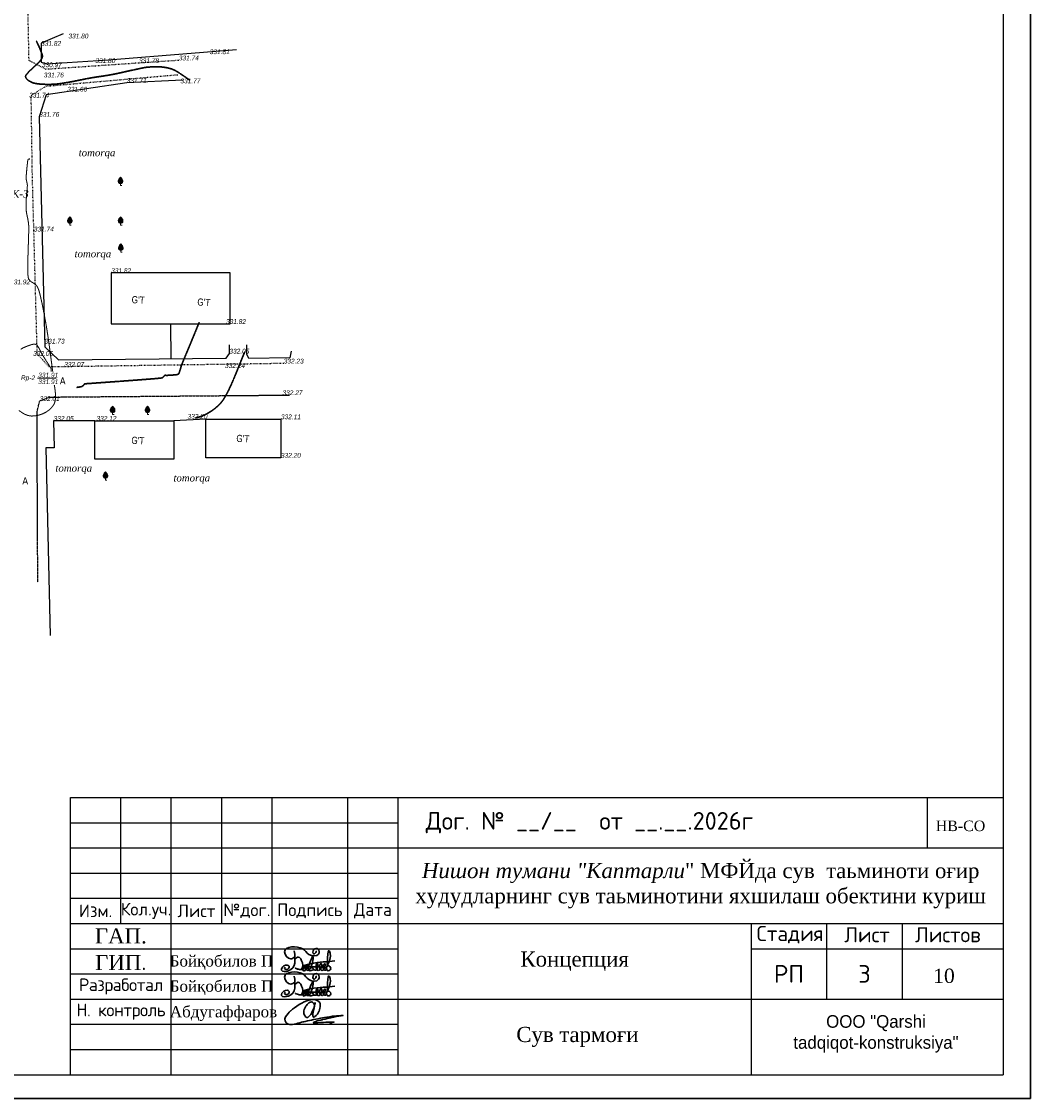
# Model space of a CAD drawing. Header units: millimetres. Extents: x 3960971 to 4113015, y -456608 to 60100.
# Tile 42 of 61: x 4048749 to 4069877, y -146604 to -124047. Entities that reach past the tile are written whole.
import ezdxf
from ezdxf.enums import TextEntityAlignment as Align

# ---------------------------------------------------------------- set-up
doc = ezdxf.new("R2010")
doc.units = ezdxf.units.MM
doc.set_wipeout_variables(frame=1)
for name, pattern in [('ACAD_ISO03W100', [30, 12, -18]), ('DASHDOT2', [12.7, 6.35, -3.175, 0, -3.175]), ('Relef_Horizontal_Basic_m1', [1, 1, 0]), ('Relef_Horizontal_Bold_m1', [1, 1, 0])]:
    doc.linetypes.add(name, pattern=pattern)
for name, color, linetype, true_color in [('BUILD_RESID_TITLE_T', 7, 'Continuous', 0x000000), ('GEODS_POINT_TITLE_A', 7, 'Continuous', 0x000000), ('RELEF_HRZNT_BASIC_L', 7, 'Continuous', 0x000000), ('RELEF_HRZNT_BOLD#_L', 7, 'Continuous', 0x000000), ('RELEF_POINT_PICKT_T', 7, 'Continuous', 0x000000)]:
    doc.layers.add(name, color=color, linetype=linetype, true_color=true_color)
doc.layers.add('DECOR_OBJCT_#####_T', color=7, linetype='Continuous')
doc.layers.add('V-SURV-LABL', color=122, linetype='Continuous')
doc.layers.add('GREEN_VGTAT_#####_T', color=7, linetype='Continuous', lineweight=15, true_color=0x000000)
doc.layers.add('GREEN_VGTAT_SRVEY_B', color=7, linetype='Continuous', lineweight=15, true_color=0x000000)
for name, color, linetype, lineweight in [('Razmeri', 161, 'Continuous', 13), ('НАДПИСИ', 7, 'Continuous', 35), ('Элемент модели - Зона_Ном_пера__41', 7, 'Continuous', 25)]:
    doc.layers.add(name, color=color, linetype=linetype, lineweight=lineweight)
doc.styles.add('ISOCPEUR', font='isocpeur.ttf')
doc.styles.add('OOO-Kazar', font='GOST_AU.ttf')
doc.styles.add('seviyorum', font='times.ttf')
doc.styles.add('Shtamp', font='tahoma.ttf')
doc.styles.add('БМ-431 (Times New Roman К)', font='timesi.ttf', dxfattribs={"height": 1})
doc.styles.add('Д-431 (Arial Narrow К)', font='ARIALNI.TTF', dxfattribs={"height": 1})
doc.styles.add('Р-131 (Arial Narrow)', font='ARIALN.TTF', dxfattribs={"height": 1})

# ---------------------------------------------------------------- blocks, each defined once
blk = doc.blocks.new('GreenFruit_m1')
at = {"layer": 'GREEN_VGTAT_SRVEY_B', "linetype": 'Continuous', "lineweight": 13, "true_color": 0xfffffe}
h = blk.add_hatch(color=7, dxfattribs=at)
h.dxf.hatch_style = 1
edge = h.paths.add_edge_path()
edge.add_spline(control_points=[(0, 0.8), (0, 0.8), (0.26, 0.8), (0.7, 0.95), (1.07, 1.61), (0.88, 2.61), (0.34, 3.16), (0, 3.5)], knot_values=[1.744095, 1.744095, 1.744095, 1.744095, 1.744164, 2.114608, 2.383255, 2.810464, 3.522822, 3.522822, 3.522822, 3.522822], degree=3, periodic=0)
edge.add_spline(control_points=[(0, 3.5), (-0.34, 3.16), (-0.88, 2.61), (-1.07, 1.61), (-0.7, 0.95), (-0.26, 0.8), (0, 0.8), (0, 0.8)], knot_values=[1.744095, 1.744095, 1.744095, 1.744095, 2.456452, 2.883662, 3.152309, 3.522752, 3.522822, 3.522822, 3.522822, 3.522822], degree=3, periodic=0)
at = {"layer": 'GREEN_VGTAT_SRVEY_B', "color": 18, "linetype": 'Continuous', "lineweight": 13, "true_color": 0x000000, "flags": 128}
blk.add_lwpolyline([(0.6, 0), (0, 0), (0, 0.8)], dxfattribs=at)
at = {"layer": 'GREEN_VGTAT_SRVEY_B', "color": 18, "linetype": 'Continuous', "lineweight": 13, "true_color": 0x000000}
for points in [[(0, 0.8), (0, 0.8), (-0.26, 0.8), (-0.7, 0.95), (-1.07, 1.61), (-0.88, 2.61), (-0.34, 3.16), (0, 3.5)], [(0, 0.8), (0, 0.8), (0.26, 0.8), (0.7, 0.95), (1.07, 1.61), (0.88, 2.61), (0.34, 3.16), (0, 3.5)]]:
    blk.add_open_spline(points, degree=3, knots=[1.743859, 1.743859, 1.743859, 1.743859, 1.744164, 2.114608, 2.383255, 2.810464, 3.522822, 3.522822, 3.522822, 3.522822], dxfattribs=at)
blk = doc.blocks.new('*U136')
at = {"color": 18, "lineweight": 13, "true_color": 0x000000}
blk.add_wipeout([(13.2, -3.52), (21.06, -3.52), (21.06, -9.12), (13.2, -9.12)], dxfattribs=at).dxf.layer = 'GEODS_POINT_TITLE_A'
at = {"layer": 'GEODS_POINT_TITLE_A', "color": 18, "lineweight": 13, "true_color": 0x000000}
blk.add_lwpolyline([(13.2, -6.32), (13.2, -6.32), (21.06, -6.32)], dxfattribs=at)
at = {"layer": 'GEODS_POINT_TITLE_A', "color": 18, "lineweight": 13, "true_color": 0x000000, "style": 'Д-431 (Arial Narrow К)'}
for tag, p in [('Otmetka_Golovki', (13.51, -5.97)), ('Otmetka_Zemli', (13.51, -8.77))]:
    blk.add_attdef(tag, p, '', height=2, dxfattribs=at)
at = {"color": 18, "lineweight": 13, "true_color": 0x000000}
blk.add_wipeout([(7.84, -4.78), (7.84, -7.71), (12.48, -7.71), (12.48, -4.78)], dxfattribs=at).dxf.layer = 'GEODS_POINT_TITLE_A'
at = {"layer": 'GEODS_POINT_TITLE_A', "color": 18, "lineweight": 13, "true_color": 0x000000, "style": 'Д-431 (Arial Narrow К)'}
blk.add_attdef('Nazvanie', text='', height=2, dxfattribs=at).set_placement((12.21, -7.12), align=Align.RIGHT)
blk = doc.blocks.new('апт')
at = {"color": 5, "lineweight": 30, "ltscale": 0.9375}
for points in [[(1884126, 87381, -168), (1883530, 85357, -168), (1882840, 85415, -168), (1883073, 85856, -168), (1883593, 85825, -168), (1883369, 85492, -168), (1883132, 85620, -168), (1883215, 85735, -168)], [(1884184, 86783, -168), (1883773, 86559, -168), (1883146, 87275, -168), (1884970, 87588, -168), (1885608, 87018, -168), (1886571, 87051, -168), (1886537, 87555, -168), (1886101, 87521, -168), (1886089, 87062, -168), (1886324, 87286, -168), (1886302, 87387, -168)], [(1886052, 85481, -168), (1886359, 85462, -168), (1886443, 86123, -168), (1886323, 85654, -168), (1886527, 85402, -168), (1886900, 85853, -168), (1886848, 86109, -168), (1886667, 85733, -168), (1886953, 85408, -168), (1887202, 85785, -168), (1887240, 86072, -168), (1887051, 85883, -168), (1887179, 85431, -168), (1887609, 87398, -168), (1887730, 86509, -168), (1887466, 85785, -168), (1887549, 85853, -168), (1887722, 85793, -168), (1887722, 85416, -168), (1887421, 85431, -168), (1887406, 85529, -168), (1886997, 85717, -168), (1884971, 85821, -168), (1887046, 86252, -168), (1887104, 86252, -168), (1888230, 86357, -168)], [(1884194, 86517, -168), (1884525, 86744, -168), (1884774, 85493, -168), (1884243, 85628, -168), (1885145, 85590, -168), (1885220, 85961, -168), (1885010, 85384, -168), (1885292, 85460, -168), (1885423, 85944, -168), (1885288, 85557, -168), (1885435, 85405, -168), (1885991, 86799, -168), (1885793, 86445, -168), (1885734, 85371, -168), (1886072, 85515, -168), (1885806, 85733, -168)]]:
    blk.add_spline(points, degree=3, dxfattribs=at)

msp = doc.modelspace()

# ---------------------------------------------------------------- linework, layer by layer
at = {"color": 7, "linetype": 'Continuous'}
for p, q in [((4049772.358, -140299.407, -614.076), (4069305.771, -140299.407, -614.076)), ((4049772.358, -146106.638, -614.076), (4049772.358, -140299.407, -614.076)), ((4050828.218, -142939.057, -614.076), (4050828.218, -140299.407, -614.076)), ((4051884.078, -146106.638, -614.076), (4051884.078, -140299.407, -614.076)), ((4052939.938, -142939.057, -614.076), (4052939.938, -140299.407, -614.076)), ((4053995.798, -146106.638, -614.076), (4053995.798, -140299.407, -614.076)), ((4055579.589, -146106.638, -614.076), (4055579.589, -140299.407, -614.076)), ((4056635.449, -146106.638, -614.076), (4056635.449, -140299.407, -614.076)), ((4067721.981, -141355.267, -614.076), (4067721.981, -140299.407, -614.076)), ((4069305.771, -140299.407, -614.076), (4069305.771, -146106.638, -614.076)), ((4056635.449, -141355.267, -614.076), (4069305.771, -141355.267, -614.076)), ((4049772.358, -142411.127, -614.076), (4056635.449, -142411.127, -614.076)), ((4049772.358, -142939.057, -614.076), (4056635.449, -142939.057, -614.076)), ((4056635.449, -142939.057, -614.076), (4069305.771, -142939.057, -614.076)), ((4064026.47, -142939.057, -614.076), (4064026.47, -146106.638, -614.076)), ((4065610.26, -144522.848, -614.076), (4065610.26, -142939.057, -614.076)), ((4067194.05, -144522.848, -614.076), (4067194.05, -142939.057, -614.076)), ((4064026.47, -143466.988, -614.076), (4069305.771, -143466.988, -614.076)), ((4056635.449, -144522.848, -614.076), (4069305.771, -144522.848, -614.076)), ((4049772.358, -146106.638, -614.076), (4069305.771, -146106.638, -614.076))]:
    msp.add_line(p, q, dxfattribs=at)
at = {"color": 7, "lineweight": 25}
for points, elevation in [([(4051214.638, -100232.594), (4069305.771, -100232.594), (4069305.771, -146106.638)], -614.076), ([(4049623.471, -124304.709), (4049158.963, -124499.779), (4049161.236, -124895.518), (4049269.195, -124932.719), (4050567.26, -124847.118), (4053253.449, -124634.848)], -95.4), ([(4052117.891, -125277.791), (4050950.798, -125327.792), (4049261.809, -125580.863), (4049118.905, -126040.604), (4049233.398, -130858.416), (4049522.331, -131135.22), (4053030.996, -131096.42), (4053101.17, -131000.551), (4053104.295, -130820.682)], -95.4), ([(4051870.722, -130380.141), (4051878.784, -131109.161)], -95.4), ([(4054396.393, -130949.084), (4054365.426, -131090.153), (4053509.993, -131105.886), (4053466.241, -131016.552), (4053463.4, -130820.815)], -95.4), ([(4050283.157, -132409.641), (4049420.622, -132409.641), (4049433.975, -132972.984), (4049258.782, -132977.136), (4049345.903, -136907.448)], -95.4), ([(4052611.093, -132377.241), (4051938.338, -132409.641)], -95.4), ([(4011147.493, -146106.638), (4069305.771, -146106.638), (4069305.771, -146106.638)], -614.076)]:
    msp.add_lwpolyline(points, dxfattribs=dict(at, elevation=elevation))
at = {"color": 7, "linetype": 'ACAD_ISO03W100', "lineweight": 25, "elevation": -95.4}
for points in [[(4048906.112, -124865.251), (4048621.157, -110453.949), (4048501.834, -106660.554), (4048720.593, -106294.148), (4049249.876, -106256.414), (4055521.439, -106264.948), (4057050.763, -106725.355), (4057286.284, -106906.958)], [(4052041.752, -124860.451), (4049264.366, -125048.454), (4048906.112, -124865.251)], [(4048951.379, -125592.312), (4049261.24, -125399.793), (4052031.24, -125158.723)], [(4054238.716, -131209.088), (4049327.436, -131282.956), (4049077.71, -131008.818), (4048975.149, -127239.29), (4048951.379, -125592.312)]]:
    msp.add_lwpolyline(points, dxfattribs=at)
at = {"color": 7, "lineweight": 25, "elevation": -95.4}
for points in [[(4053115.943, -129313.457), (4050625.501, -129313.457), (4050625.501, -130380.141), (4053115.943, -130380.141)], [(4050283.157, -132409.641), (4051938.338, -132409.641), (4051938.338, -133215.121), (4050283.157, -133215.121)], [(4052611.093, -132377.241), (4054180.475, -132377.241), (4054180.475, -133182.854), (4052611.093, -133182.854)]]:
    msp.add_lwpolyline(points, close=True, dxfattribs=at)
at = {"color": 7, "linetype": 'DASHDOT2', "lineweight": 25, "elevation": -95.4}
msp.add_lwpolyline([(4049089.358, -135793.163), (4049072.88, -132226.971), (4049128.28, -131994.834), (4049336.812, -131913.1), (4054363.153, -131870.832)], dxfattribs=at)
at = {"color": 7, "linetype": 'Continuous', "elevation": -614.076}
for points in [[(4049772.358, -140827.337), (4056635.449, -140827.337)], [(4049772.358, -141355.267), (4056635.449, -141355.267)], [(4049772.358, -141883.197), (4056635.449, -141883.197)], [(4049772.358, -143466.988), (4056635.449, -143466.988)], [(4049772.358, -143994.918), (4056635.449, -143994.918)], [(4049772.358, -144522.848), (4056635.449, -144522.848)], [(4049772.358, -145050.778), (4056635.449, -145050.778)], [(4049772.358, -145578.708), (4056635.449, -145578.708)]]:
    msp.add_lwpolyline(points, dxfattribs=at)
at = {"layer": 'RELEF_HRZNT_BASIC_L', "color": 34, "linetype": 'Relef_Horizontal_Basic_m1', "lineweight": 15, "true_color": 0xa55200}
for points, elevation in [([(4048918.604, -126913.505), (4048918.579, -126914.313), (4048918.473, -126917.937), (4048918.426, -126920.646), (4048919.508, -126929.861), (4048908.373, -126928.39), (4048894.585, -126927.687), (4048887.272, -126933.635), (4048881.589, -126941.535), (4048878.085, -126967.46), (4048870.821, -127030.38), (4048861.866, -127114.236), (4048853.292, -127202.965), (4048847.168, -127280.507), (4048845.564, -127330.802), (4048850.118, -127370.319), (4048857.793, -127400.893), (4048865.669, -127431.482), (4048870.825, -127471.045), (4048870.079, -127508.568), (4048865.657, -127564.189), (4048859.121, -127633.121), (4048852.032, -127710.577), (4048845.951, -127791.768), (4048842.439, -127871.906), (4048843.059, -127946.205), (4048848.915, -128018.46), (4048858.039, -128076.978), (4048868.984, -128128.635), (4048880.304, -128180.303), (4048890.554, -128238.857), (4048898.287, -128311.169), (4048899.99, -128379.578), (4048898.57, -128481.151), (4048895.026, -128607.076), (4048890.355, -128748.544), (4048885.555, -128896.743), (4048881.624, -129042.861), (4048879.559, -129178.089), (4048880.357, -129293.615), (4048885.016, -129380.628), (4048894.535, -129430.316), (4048924.341, -129475.127), (4048961.891, -129504.141), (4049003.061, -129527.771), (4049043.726, -129556.429), (4049079.765, -129600.527), (4049100.052, -129644.786), (4049120.513, -129706.9), (4049141.204, -129784.539), (4049162.182, -129875.376), (4049183.503, -129977.08), (4049205.224, -130087.322), (4049227.4, -130203.774), (4049250.088, -130324.106), (4049268.746, -130429.187), (4049287.775, -130547.363), (4049306.865, -130674.625), (4049325.707, -130806.96), (4049343.992, -130940.361), (4049361.412, -131070.815), (4049377.657, -131194.314), (4049392.418, -131306.846), (4049405.386, -131404.402), (4049416.252, -131482.971)], 33054.6), ([(4048699.441, -132197.218), (4048756.908, -132238.085), (4048820.622, -132274.302), (4048888.982, -132300.241), (4048960.383, -132310.275), (4049034.668, -132305.554), (4049110.984, -132290.799), (4049186.684, -132265.745), (4049259.12, -132230.128), (4049325.648, -132183.683), (4049372.836, -132138.552), (4049403.818, -132099.962), (4049422.056, -132071.947), (4049430.386, -132057.246), (4049436.984, -132043.649), (4049447.576, -132013.476), (4049457.51, -131961.785), (4049461.189, -131883.701), (4049453.726, -131777.465), (4049437.158, -131669.537), (4049416.091, -131568.382), (4049395.128, -131482.463), (4049378.873, -131420.243), (4049371.931, -131390.185), (4049372.117, -131365.702), (4049372.936, -131346.142), (4049368.773, -131323.099), (4049358.527, -131301.702), (4049338.074, -131267.19), (4049310.058, -131222.703), (4049277.122, -131171.382), (4049241.908, -131116.366), (4049207.06, -131060.797), (4049169.629, -130995.177), (4049137.329, -130932.974), (4049108.527, -130878.897), (4049086.905, -130844.65), (4049070.968, -130825.806), (4049060.281, -130817.066), (4049054.879, -130813.955), (4049048.183, -130810.913), (4049035.243, -130806.519), (4049016.573, -130803.704), (4048991.964, -130805.736), (4048959.31, -130814.868), (4048921.507, -130827.816), (4048887.184, -130839.114), (4048842.174, -130855.606), (4048790.491, -130878.393), (4048736.145, -130908.577)], -82.6)]:
    msp.add_lwpolyline(points, dxfattribs=dict(at, elevation=elevation))
at = {"layer": 'RELEF_HRZNT_BOLD#_L', "color": 34, "linetype": 'Relef_Horizontal_Bold_m1', "lineweight": 30, "true_color": 0xa55200}
for points, elevation in [([(4049058.666, -124453.375), (4049081.527, -124499.731), (4049122.538, -124589.764), (4049156.007, -124669.958), (4049178.531, -124731.99), (4049186.705, -124767.535), (4049181.893, -124801.135), (4049169.165, -124827.821), (4049150.265, -124853.581), (4049126.938, -124884.401), (4049093.641, -124919.627), (4049036.08, -124972.582), (4048967.825, -125034.874), (4048902.451, -125098.11), (4048861.346, -125143.738), (4048841.608, -125172.245), (4048835.359, -125187.522), (4048834.634, -125193.841), (4048835.072, -125200.759), (4048837.594, -125214.038), (4048845.201, -125232.638), (4048861.665, -125255.204), (4048890.659, -125280.299), (4048926.735, -125302.555), (4048967.468, -125322.635), (4049004.29, -125335.283), (4049053.278, -125345.706), (4049112.757, -125353.799), (4049181.054, -125359.457), (4049256.493, -125362.573), (4049337.402, -125363.044), (4049422.104, -125360.764), (4049497.129, -125354.668), (4049585.632, -125343.035), (4049683.52, -125327.226), (4049786.695, -125308.607), (4049891.064, -125288.542), (4049992.532, -125268.394), (4050087.002, -125249.528), (4050170.381, -125233.307), (4050238.573, -125221.096), (4050317.661, -125208.533), (4050382.09, -125198.988), (4050439.16, -125190.798), (4050496.171, -125182.298), (4050560.421, -125171.824), (4050639.211, -125157.712), (4050715.368, -125142.771), (4050791.512, -125126.635), (4050866.707, -125109.941), (4050940.011, -125093.331), (4051010.488, -125077.441), (4051077.198, -125062.912), (4051139.203, -125050.382), (4051200.778, -125037.679), (4051250.897, -125026.175), (4051295.341, -125016.166), (4051339.888, -125007.95), (4051390.32, -125001.822), (4051452.416, -124998.079), (4051511.174, -124995.924), (4051568.749, -124994.471), (4051626.715, -124994.937), (4051686.644, -124998.536), (4051750.111, -125006.483), (4051818.69, -125019.994), (4051893.955, -125040.284), (4051963.772, -125070.857), (4052047.296, -125120.703), (4052140.285, -125183.214), (4052238.497, -125251.779), (4052272.376, -125275.008)], 37504.6), ([(4049906.12, -131709.977), (4049909.97, -131709.284), (4049919.123, -131707.842), (4049935.63, -131705.495), (4049960.42, -131701.898), (4049990.719, -131696.388), (4050013.569, -131689.408), (4050034.045, -131676.333), (4050049.485, -131662.157), (4050057.859, -131653.111), (4050063.916, -131643.829), (4050070.485, -131635.823), (4050102.833, -131633.066), (4050190.193, -131626.608), (4050321.673, -131617.14), (4050486.383, -131605.354), (4050673.432, -131591.943), (4050871.929, -131577.598), (4051070.983, -131563.012), (4051259.702, -131548.876), (4051427.197, -131535.882), (4051562.577, -131524.723), (4051654.949, -131516.09), (4051693.425, -131510.675), (4051721.298, -131489.701), (4051741.326, -131465.365), (4051752.872, -131452.653), (4051764.607, -131454.749), (4051777.231, -131458.824), (4051802.732, -131457.89), (4051856.989, -131454.832), (4051921.531, -131450.576), (4051977.888, -131446.052), (4052007.589, -131442.188), (4052027.684, -131434.595), (4052043.059, -131420.958), (4052050.846, -131403.864), (4052061.227, -131371.622), (4052074.045, -131328.61), (4052089.144, -131279.203), (4052106.37, -131227.78), (4052124.634, -131181.954), (4052161.616, -131092.684), (4052213.399, -130968.568), (4052276.064, -130818.203), (4052345.694, -130650.186), (4052418.371, -130473.116), (4052468.707, -130348.667)], -95.4), ([(4052388.436, -132349.206), (4052388.436, -132349.206), (4052440.24, -132338.861), (4052500.036, -132320.453), (4052565.956, -132293.907), (4052636.134, -132259.147), (4052708.702, -132216.099), (4052781.793, -132164.687), (4052853.541, -132104.837), (4052922.077, -132036.473), (4052976.479, -131965.043), (4053032.864, -131870.735), (4053090.141, -131759.163), (4053147.217, -131635.945), (4053203.002, -131506.698), (4053256.404, -131377.039), (4053306.332, -131252.584), (4053351.695, -131138.951), (4053391.401, -131041.756), (4053424.36, -130966.617)], -33231.324)]:
    msp.add_lwpolyline(points, dxfattribs=dict(at, elevation=elevation))
at = {"layer": 'НАДПИСИ', "color": 186, "lineweight": 30, "true_color": 0x1c0070}
msp.add_open_spline([(4054880.388, -144675.531, -614.076), (4054885.002, -144649.77, -614.076), (4054874.115, -144608.534, -614.076), (4054850.547, -144593.479, -614.076), (4054850.547, -144593.479, -614.076), (4054823.834, -144576.414, -614.076), (4054782.655, -144587.998, -614.076), (4054763.039, -144603.336, -614.076), (4054763.039, -144603.336, -614.076), (4054724.889, -144633.16, -614.076), (4054694.714, -144688.082, -614.076), (4054694.714, -144688.082, -614.076), (4054694.714, -144688.082, -614.076), (4054669.047, -144724.263, -614.076), (4054648.927, -144818.17, -614.076), (4054672.657, -144858.029, -614.076), (4054672.657, -144858.029, -614.076), (4054692.865, -144891.971, -614.076), (4054731.369, -144927.793, -614.076), (4054768.589, -144888.096, -614.076), (4054768.589, -144888.096, -614.076), (4054841.919, -144809.886, -614.076), (4054828.799, -144787.339, -614.076), (4054874.956, -144697.645, -614.076), (4054874.956, -144697.645, -614.076), (4054878.055, -144691.624, -614.076), (4054895.842, -144597.947, -614.076), (4054895.842, -144597.947, -614.076), (4054895.842, -144597.947, -614.076), (4054895.842, -144597.947, -614.076), (4054851.675, -144819.724, -614.076), (4054851.675, -144819.724, -614.076), (4054851.675, -144819.724, -614.076), (4054851.675, -144819.724, -614.076), (4054843.32, -144859.602, -614.076), (4054849.636, -144874.671, -614.076), (4054849.636, -144874.671, -614.076), (4054855.951, -144889.74, -614.076), (4054863.156, -144906.031, -614.076), (4054876.253, -144898.309, -614.076), (4054876.253, -144898.309, -614.076), (4054915.432, -144875.206, -614.076), (4054957.111, -144826.707, -614.076), (4054977.131, -144785.023, -614.076), (4054977.131, -144785.023, -614.076), (4054993.116, -144751.747, -614.076), (4055001.665, -144696.721, -614.076), (4055002.576, -144683.865, -614.076), (4055002.576, -144683.865, -614.076), (4055005.944, -144636.433, -614.076), (4054995.346, -144586.496, -614.076), (4054954.101, -144557.146, -614.076), (4054954.101, -144557.146, -614.076), (4054821.821, -144463.021, -614.076), (4054474.789, -144690.176, -614.076), (4054384.864, -144767.84, -614.076), (4054384.864, -144767.84, -614.076), (4054344.224, -144802.935, -614.076), (4054247.308, -144922.146, -614.076), (4054271.054, -144985.306, -614.076), (4054271.054, -144985.306, -614.076), (4054318.607, -145111.774, -614.076), (4054553.847, -145019.189, -614.076), (4054646.483, -144998.086, -614.076), (4054646.483, -144998.086, -614.076), (4054646.483, -144998.086, -614.076), (4055014.294, -144921.91, -614.076), (4055014.294, -144921.91, -614.076), (4055014.294, -144921.91, -614.076), (4055014.294, -144921.91, -614.076), (4055182.166, -144892.71, -614.076), (4055250.609, -144883.83, -614.076), (4055250.609, -144883.83, -614.076), (4055319.053, -144874.951, -614.076), (4055482.019, -144863.41, -614.076), (4055482.019, -144863.41, -614.076), (4055482.019, -144863.41, -614.076), (4055348.056, -144885.181, -614.076), (4055192.365, -144917.346, -614.076), (4055058.069, -144952.481, -614.076), (4055058.069, -144952.481, -614.076), (4054987.726, -144970.879, -614.076), (4054930.464, -144977.178, -614.076), (4054869.002, -145007.71, -614.076), (4054869.002, -145007.71, -614.076), (4054869.002, -145007.71, -614.076), (4054847.077, -145022.193, -614.076), (4054872.918, -145022.951, -614.076), (4054872.918, -145022.951, -614.076), (4054898.76, -145023.71, -614.076), (4055140.564, -145005.988, -614.076), (4055140.564, -145005.988, -614.076), (4055140.564, -145005.988, -614.076), (4055140.564, -145005.988, -614.076), (4055295.548, -145004.048, -614.076), (4055295.548, -145004.048, -614.076), (4055295.548, -145004.048, -614.076), (4055295.548, -145004.048, -614.076), (4055221.072, -145023.91, -614.076), (4055221.072, -145023.91, -614.076), (4055221.072, -145023.91, -614.076), (4055221.072, -145023.91, -614.076), (4055209.722, -145030.808, -614.076), (4055219.217, -145039.329, -614.076)], degree=3, knots=[0, 0, 0, 0, 0.038461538, 0.038461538, 0.038461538, 0.057692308, 0.076923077, 0.076923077, 0.076923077, 0.096153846, 0.115384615, 0.115384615, 0.115384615, 0.134615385, 0.153846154, 0.153846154, 0.153846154, 0.173076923, 0.192307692, 0.192307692, 0.192307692, 0.211538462, 0.230769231, 0.230769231, 0.230769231, 0.25, 0.269230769, 0.269230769, 0.269230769, 0.288461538, 0.307692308, 0.307692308, 0.307692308, 0.326923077, 0.346153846, 0.346153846, 0.346153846, 0.365384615, 0.384615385, 0.384615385, 0.384615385, 0.403846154, 0.423076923, 0.423076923, 0.423076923, 0.442307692, 0.461538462, 0.461538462, 0.461538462, 0.480769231, 0.5, 0.5, 0.5, 0.519230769, 0.538461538, 0.538461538, 0.538461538, 0.557692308, 0.576923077, 0.576923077, 0.576923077, 0.596153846, 0.615384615, 0.615384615, 0.615384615, 0.634615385, 0.653846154, 0.653846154, 0.653846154, 0.673076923, 0.692307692, 0.692307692, 0.692307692, 0.711538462, 0.730769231, 0.730769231, 0.730769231, 0.75, 0.769230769, 0.769230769, 0.769230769, 0.788461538, 0.807692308, 0.807692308, 0.807692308, 0.826923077, 0.846153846, 0.846153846, 0.846153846, 0.865384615, 0.884615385, 0.884615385, 0.884615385, 0.903846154, 0.923076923, 0.923076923, 0.923076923, 0.942307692, 0.961538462, 0.961538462, 0.961538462, 0.980769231, 1, 1, 1, 1], dxfattribs=at)

# ---------------------------------------------------------------- block references
at = {"layer": 'GREEN_VGTAT_SRVEY_B', "color": 18, "true_color": 0x000000, "xscale": 50, "yscale": 50, "zscale": 50}
for p in [(4050821.588, -127480.335, -95.4), (4049760.778, -128314.25, -95.4), (4050824.434, -128314.25, -95.4), (4050827.77, -128880.745, -95.4), (4050656.147, -132279.082, -95.4), (4051387.415, -132279.798, -95.4), (4050505.284, -133654.654, -95.4)]:
    msp.add_blockref('GreenFruit_m1', p, dxfattribs=at)
at = {"layer": 'Razmeri', "color": 7, "lineweight": 20, "xscale": 0.2072035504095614, "yscale": 0.2072035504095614, "zscale": 0.2072035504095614}
for p in [(3664063.695, -161617.265, -374619.168), (3664063.695, -162145.195, -374619.168)]:
    msp.add_blockref('апт', p, dxfattribs=at)

# ---------------------------------------------------------------- texts
at = {"color": 7, "linetype": 'Continuous', "char_height": 236.11706, "width": 3405.13591, "attachment_point": 2, "style": 'OOO-Kazar'}
for s, insert in [('{\\fTimes New Roman|b0|i0|c204|p18;Бойқобилов П}', (4052936.347, -144133.187, -614.076)), ('{\\fTimes New Roman|b0|i0|c204|p18;Абдугаффаров}', (4052978.232, -144668.928, -614.076))]:
    msp.add_mtext(s, dxfattribs=dict(at, insert=insert))
at = {"color": 7, "lineweight": 13, "insert": (4066641.471, -145250.98, -614.076), "char_height": 263.96504, "attachment_point": 5}
msp.add_mtext('{\\fAlgerian|b0|i0|c0|p82;OOO} {\\fAlgerian|b0|i0|c0|p82;"Qarshi \\Ptadqiqot-konstruksiya"}', dxfattribs=at)
at = {"layer": 'BUILD_RESID_TITLE_T', "color": 18, "true_color": 0x000000, "style": 'Р-131 (Arial Narrow)'}
for p in [(4051191.331, -129877.264, -95.4), (4052566.672, -129927.265, -95.4), (4051186.502, -132823.312, -95.4), (4053384.034, -132783.045, -95.4)]:
    msp.add_text("G'T", height=150, rotation=356.6079308, dxfattribs=at).set_placement(p, align=Align.MIDDLE)
at = {"layer": 'DECOR_OBJCT_#####_T', "char_height": 150, "width": 1630.07539, "attachment_point": 5, "style": 'Shtamp'}
for insert in [(4049610.953, -131572.761, -95.4), (4048825.52, -133665.631, -95.4)]:
    msp.add_mtext('А', dxfattribs=dict(at, insert=insert))
at = {"layer": 'GREEN_VGTAT_#####_T', "color": 18, "true_color": 0x000000, "style": 'БМ-431 (Times New Roman К)'}
for p in [(4050329.755, -126818.025, -95.4), (4050243.026, -128934.449, -95.4), (4049842.514, -133424.724, -95.4), (4052313.799, -133630.13, -95.4)]:
    msp.add_text('tomorqa', height=150, dxfattribs=at).set_placement(p, align=Align.MIDDLE)
msp.add_text('ПК-3', height=156.5134, rotation=1.1713709, dxfattribs=at).set_placement((4048374.647, -127662.044, -67132.753), align=Align.MIDDLE_LEFT)
at = {"layer": 'RELEF_POINT_PICKT_T', "color": 18, "true_color": 0x000000, "style": 'Д-431 (Arial Narrow К)'}
for s, p in [('331.82', (4049158.988, -124504.003, 33086.392)), ('331.80', (4049730.814, -124350.417, 33084.597)), ('331.81', (4052690.119, -124679.363, 33085.9)), ('330.97', (4049175.153, -124952.833, 33001.9)), ('331.80', (4050294.631, -124865.096, 33084.597)), ('331.78', (4051207.911, -124866.894, 33083)), ('331.74', (4052041.752, -124810.451, 33078.683)), ('331.76', (4049215.313, -125166.801, 33080.52)), ('331.66', (4049704.354, -125464.554, 33070.1)), ('331.71', (4050950.798, -125277.792, 33075.258)), ('331.77', (4052075.417, -125290.856, 33081.2)), ('331.74', (4048908.473, -125589.103, 33078.8)), ('331.76', (4049118.905, -125990.604, 33080.29)), ('331.74', (4049006.569, -128394.092, 33078.137)), ('331.82', (4050625.501, -129263.457, 33086.5)), ('331.92', (4048509.301, -129501.179, 33096.8)), ('331.82', (4053030.165, -130330.141, 33086.4)), ('331.73', (4049231.82, -130742, 33077.877)), ('332.05', (4048991.426, -131000.701, 33109.5)), ('332.05', (4053101.17, -130950.551, 33109.2)), ('332.07', (4049642.025, -131228.224, 33111.185)), ('332.24', (4053008.97, -131253.384, 33128.1)), ('332.23', (4054238.716, -131159.088, 33127.4)), ('332.01', (4049128.28, -131944.834, 33105.4)), ('332.27', (4054212.371, -131822.1, 33131.7)), ('332.05', (4049420.622, -132359.641, 33109.265)), ('332.12', (4050317.452, -132359.641, 33116.1)), ('332.20', (4052225.136, -132316.149, 33124.558)), ('332.11', (4054180.475, -132327.241, 33115.609)), ('332.20', (4054180.475, -133132.854, 33124.558))]:
    msp.add_text(s, height=100, dxfattribs=at).set_placement(p, align=Align.MIDDLE_LEFT)
at = {"layer": 'НАДПИСИ', "attachment_point": 5, "style": 'ISOCPEUR'}
for s, insert, char_height, width in [('Дог. № __/__  от __.__.2026г', (4060642.233, -140827.337, -614.076), 369.55105, 8013.56786), ('{\\fTimes New Roman|b0|i1|c204|p18;\\C7;Нишон тумани "Каптарли\\fTimes New Roman|b0|i0|c204|p18;" МФЙда сув  таьминоти оғир худудларнинг сув таьминотини яхшилаш обектини куриш}', (4062970.61, -142147.162, -614.076), 316.758046, 12670.32185), ('Изм.', (4050300.288, -142675.092, -614.076), 263.965, 2106.81216), ('Кол.уч.', (4051356.148, -142675.092, -614.076), 263.965, 2106.81216), ('Лист', (4052412.008, -142675.092, -614.076), 263.965, 2106.81216), ('№дог.', (4053467.868, -142675.092, -614.076), 263.965, 2106.81216), ('Подпись', (4054787.694, -142675.092, -614.076), 263.965, 2106.81216), ('Дата', (4056107.519, -142675.092, -614.076), 263.965, 2106.81216), ('Стадия', (4064843.949, -143174.831, -614.076), 316.758, 12670.32185), ('Лист ', (4066453.311, -143174.831, -614.076), 316.758, 12670.32185), ('Листов ', (4068146.919, -143174.831, -614.076), 316.758, 12670.32185), ('{\\fTimes New Roman|b0|i0|c204|p18;ГАП\\fTimes New Roman|b0|i0|c0|p18;.}', (4050828.218, -143203.022, -614.076), 316.75805, 2111.72031), ('{\\fTimes New Roman|b0|i0|c204|p18;\\H0.85714x;ГИП}.', (4050828.218, -143730.953, -614.076), 369.55105, 2111.72031), ('{\\fTimes New Roman|b0|i0|c204|p18;Концепция}', (4060330.959, -143730.953, -614.076), 316.75805, 12670.32185), ('РП', (4064818.365, -143994.918, -614.076), 369.5511, 1583.79023), ('3', (4066402.155, -143994.918, -614.076), 369.551, 1583.79023), ('{\\T0.95;Разработал}', (4050828.218, -144258.883, -614.076), 263.96504, 2111.72031), ('{\\T0.95;Н. контроль}', (4050828.218, -144786.813, -614.076), 263.96504, 2111.72031), ('{\\fTimes New Roman|b0|i0|c204|p18;Сув тармоғи \\fGOST Type AU|b0|i0|c204|p2;\\H1x; }', (4060389.31, -145315.932, -614.076), 316.75805, 12670.32185)]:
    msp.add_mtext(s, dxfattribs=dict(at, insert=insert, char_height=char_height, width=width))
at = {"layer": 'Элемент модели - Зона_Ном_пера__41', "color": 0, "linetype": 'Continuous', "lineweight": 5, "insert": (4067893.641, -140783.998, -614.076), "char_height": 220.5516, "attachment_point": 1, "style": 'seviyorum'}
msp.add_mtext('НВ-CO', dxfattribs=at)
at = {"layer": 'Элемент модели - Зона_Ном_пера__41', "color": 0, "linetype": 'Continuous', "lineweight": 5}
for s, insert, char_height, width, attachment_point, style in [('{\\fTimes New Roman|b0|i0|c204|p18;Бойқобилов П}', (4052936.347, -143605.257, -614.076), 236.11706, 3405.13591, 2, 'OOO-Kazar'), ('10', (4067838.848, -143884.822, -614.076), 300, 612.27478, 1, 'seviyorum')]:
    msp.add_mtext(s, dxfattribs=dict(at, insert=insert, char_height=char_height, width=width, attachment_point=attachment_point, style=style))

# ---------------------------------------------------------------- next in the draw order: block references
at = {"layer": 'GEODS_POINT_TITLE_A', "color": 18, "true_color": 0x000000, "xscale": 50, "yscale": 50, "zscale": 50}
msp.add_blockref('*U136', (4048423.186, -131202.513, -33234.4), dxfattribs=at).add_auto_attribs({'Nazvanie': 'Rp-2', 'Otmetka_Golovki': '331.91', 'Otmetka_Zemli': '331.91'})

# ---------------------------------------------------------------- next in the draw order: linework, layer by layer
at = {"layer": 'V-SURV-LABL', "color": 0, "lineweight": 30, "elevation": -614.076}
msp.add_lwpolyline([(4008811.782, -98800.311), (4069876.509, -98800.311), (4069876.509, -146604.22), (4008811.782, -146604.22)], close=True, dxfattribs=at)

doc.saveas('drawing.dxf')
